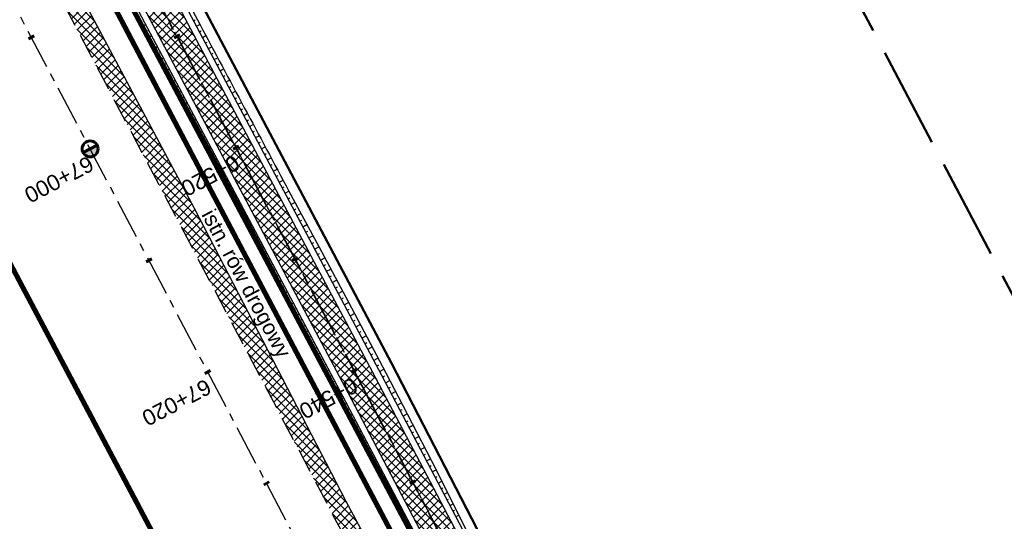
# Model space of a CAD drawing. Header units: metres. Extents: x 7529615 to 7533751, y 5721195 to 5727898.
# Tile 121 of 138: x 7529943 to 7530021, y 5727308 to 5727348. Entities that reach past the tile are written whole.
import ezdxf

# ---------------------------------------------------------------- set-up
doc = ezdxf.new("R2010")
doc.units = ezdxf.units.M
for name, pattern in [('CENTER', [50.8, 31.75, -6.35, 6.35, -6.35]), ('CENTER2', [28.575, 19.05, -3.175, 3.175, -3.175]), ('HIDDEN', [9.525, 6.35, -3.175]), ('L_0_09', [2.5, 2, -0.5])]:
    doc.linetypes.add(name, pattern=pattern)
for name, color, linetype in [('C-DROGI-SYTUACJA-ETYKIETY', 7, 'Continuous'), ('D-hatch-pobocza', 131, 'Continuous'), ('D-pobocza', 60, 'Continuous'), ('D-rowy', 160, 'Continuous'), ('D-skarpa', 2, 'Continuous'), ('D-skarpa-kreskowanie', 2, 'Continuous')]:
    doc.layers.add(name, color=color, linetype=linetype)
for name, color, linetype, lineweight, true_color in [('D-hatch-ciag-pieszo-rowerowy', 7, 'Continuous', 13, 0xff9f80), ('D-linia-podzialowa-ZRID', 7, 'Continuous', 50, 0x40ff00), ('zakres-mdcp', 7, 'L_0_09', 50, 0xff05ff)]:
    doc.layers.add(name, color=color, linetype=linetype, lineweight=lineweight, true_color=true_color)
for name, color, linetype, lineweight in [('D-krawędzie', 3, 'Continuous', 30), ('D-obrzeża', 2, 'Continuous', 30), ('D-opisy', 2, 'Continuous', 30), ('D-oś', 2, 'CENTER', 30), ('D-pas-drogowy', 7, 'HIDDEN', 50)]:
    doc.layers.add(name, color=color, linetype=linetype, lineweight=lineweight)
doc.layers.add('poprzeczki', color=7, linetype='Continuous', true_color=0x0000c7)
doc.styles.get("Standard").update_dxf_attribs({"font": 'arial.ttf'})
pattern_1 = [(45, (0, 0), (-0.33675960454, 0.33675960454), []), (135, (0, 0), (-0.33675960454, -0.33675960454), [])]

# ---------------------------------------------------------------- blocks, each defined once
blk = doc.blocks.new('kilometraz')
at = {"linetype": 'ByBlock', "lineweight": -2}
blk.add_hatch(color=0, dxfattribs=at).paths.add_polyline_path([(0, -0.28125, 0.41421356), (0.28125, 0, 0.41421356), (0, 0.28125)])
at = {"color": 0, "linetype": 'ByBlock', "lineweight": -2}
blk.add_line((0, 0.28125), (0, -0.28125), dxfattribs=at)
blk.add_circle((0, 0), 0.28125, dxfattribs=at)
blk = doc.blocks.new('AeccTickLine')
at = {"color": 0, "linetype": 'ByBlock', "lineweight": -2}
blk.add_line((0, 1), (0, -1), dxfattribs=at)

msp = doc.modelspace()

# ---------------------------------------------------------------- hatches: boundary and pattern name
at = {"layer": 'D-hatch-ciag-pieszo-rowerowy'}
h = msp.add_hatch(dxfattribs=at)
h.set_pattern_fill('ANSI37', color=256, scale=0.15, style=0)
h.set_pattern_definition(pattern_1)
h.paths.add_polyline_path([(7529994.115, 5727270.039), (7529996.409, 5727271.048), (7529995.888, 5727272.04), (7529987.333, 5727287.9), (7529970.791, 5727319.398), (7529945.39, 5727367.318), (7529919.647, 5727417.711), (7529903.693, 5727447.921), (7529879.894, 5727492.595), (7529862.565, 5727525.262), (7529859.536, 5727525.637), (7529877.686, 5727491.422), (7529901.485, 5727446.75), (7529917.429, 5727416.559), (7529943.172, 5727366.164), (7529968.58, 5727318.231), (7529985.127, 5727286.725), (7529993.681, 5727270.865)])
at = {"layer": 'D-hatch-pobocza'}
h = msp.add_hatch(dxfattribs=at)
h.set_pattern_fill('ANSI37', color=256, scale=0.15, style=0)
h.set_pattern_definition(pattern_1)
h.paths.add_polyline_path([(7529905.34, 5727429.09), (7529892.28, 5727453.58), (7529881.53, 5727473.69), (7529872.27, 5727491.4), (7529857.46, 5727519.14), (7529841.38, 5727549.79), (7529827.75, 5727575.78), (7529816.4, 5727596.89), (7529800.43, 5727627.4), (7529788.07, 5727650.98), (7529775.85, 5727673.83), (7529761.3, 5727701.31), (7529749.89, 5727722.83), (7529745.5, 5727731.66), (7529738.971, 5727744.085), (7529737.465, 5727743.316), (7529742.213, 5727734.302), (7529762.326, 5727696.274), (7529777.785, 5727667.006), (7529799.322, 5727626.3), (7529822.193, 5727583.156), (7529846.924, 5727536.347), (7529864.752, 5727502.663), (7529900.459, 5727434.965), (7529935.352, 5727369.308), (7529971.476, 5727300.786), (7529988.361, 5727268.841), (7529990.28, 5727268.6), (7529990.329, 5727268.617), (7529981.66, 5727284.96), (7529968.42, 5727309.6), (7529956.4, 5727332.85), (7529943.52, 5727357.04), (7529932.32, 5727378.32), (7529916.68, 5727408.01)])

# ---------------------------------------------------------------- linework, layer by layer
at = {"layer": 'D-krawędzie', "linetype": 'HIDDEN', "ltscale": 0.3}
msp.add_lwpolyline([(7529737.465, 5727743.316), (7529742.213, 5727734.302), (7529762.326, 5727696.274), (7529777.785, 5727667.006), (7529799.322, 5727626.3), (7529822.193, 5727583.156), (7529846.924, 5727536.347), (7529864.752, 5727502.663), (7529900.459, 5727434.965), (7529935.352, 5727369.308), (7529971.476, 5727300.786), (7530006.702, 5727234.141)], dxfattribs=at)
at = {"layer": 'D-linia-podzialowa-ZRID', "color": 12, "ltscale": 15, "true_color": 0xc70000}
msp.add_lwpolyline([(7529715.573, 5727792.968), (7529717.68, 5727794.024), (7529736.275, 5727758.647), (7529744.511, 5727750.406), (7529750.283, 5727738.55), (7529777.109, 5727687.569), (7529796.515, 5727651.33), (7529814.938, 5727616.793), (7529839.007, 5727572.304), (7529860.618, 5727532.509), (7529882.349, 5727491.504), (7529904.865, 5727449.096), (7529920.747, 5727418.885), (7529946.677, 5727368.547), (7529972.025, 5727320.573), (7529987.74, 5727290.153), (7529996.497, 5727273.662), (7530017.541, 5727234.203)], dxfattribs=at)
at = {"layer": 'D-obrzeża'}
for points in [[(7529996.408, 5727271.05), (7529995.888, 5727272.04), (7529987.333, 5727287.9), (7529970.791, 5727319.398), (7529945.39, 5727367.318), (7529919.647, 5727417.711), (7529903.693, 5727447.921), (7529879.894, 5727492.595), (7529858.761, 5727532.432), (7529838.856, 5727569.487), (7529813.479, 5727616.01), (7529794.958, 5727650.503), (7529776.019, 5727686.408), (7529748.844, 5727737.805), (7529744.118, 5727746.741, 0.071785), (7529740.753, 5727751.358), (7529739.549, 5727752.592, -0.071658), (7529736.189, 5727757.2), (7529717.235, 5727792.995)], [(7530013.813, 5727232.534), (7529993.681, 5727270.865), (7529985.127, 5727286.725), (7529968.58, 5727318.231), (7529943.172, 5727366.164), (7529917.429, 5727416.559), (7529901.485, 5727446.75), (7529877.686, 5727491.422), (7529856.555, 5727531.255), (7529836.657, 5727568.297), (7529811.281, 5727614.82), (7529792.751, 5727649.328), (7529773.808, 5727685.242), (7529746.633, 5727736.639), (7529746.633, 5727736.639), (7529742.077, 5727745.253, 0.071785), (7529738.712, 5727749.87), (7529737.508, 5727751.104, -0.071658), (7529734.148, 5727755.712), (7529715.008, 5727791.858)]]:
    msp.add_lwpolyline(points, format="xyb", dxfattribs=at)
at = {"layer": 'D-oś', "ltscale": 0.1}
msp.add_lwpolyline([(7530003.607, 5727232.506), (7529968.381, 5727299.153), (7529932.259, 5727367.671), (7529897.365, 5727433.327), (7529861.657, 5727501.028), (7529843.829, 5727534.712), (7529819.1, 5727581.518), (7529796.228, 5727624.663), (7529774.69, 5727665.371), (7529759.232, 5727694.637), (7529739.12, 5727732.663), (7529700.238, 5727806.043)], dxfattribs=at)
at = {"layer": 'D-oś', "ltscale": 0.03}
msp.add_lwpolyline([(7529714.301, 5727795.865), (7529735.169, 5727756.456, 0.071658), (7529738.529, 5727751.848), (7529739.732, 5727750.614, -0.071785), (7529743.098, 5727745.997), (7529747.739, 5727737.221), (7529774.913, 5727685.825), (7529793.855, 5727649.915), (7529812.38, 5727615.415), (7529837.757, 5727568.892), (7529857.658, 5727531.843), (7529878.79, 5727492.008), (7529902.589, 5727447.335), (7529918.538, 5727417.135), (7529944.281, 5727366.741), (7529969.685, 5727318.815), (7529986.23, 5727287.312), (7529994.785, 5727271.452), (7530014.919, 5727233.118)], format="xyb", dxfattribs=at)
at = {"layer": 'D-oś', "linetype": 'CENTER2', "lineweight": 35, "ltscale": 0.2}
msp.add_lwpolyline([(7529714.301, 5727795.865), (7529735.169, 5727756.456, 0.071658), (7529738.529, 5727751.848), (7529739.732, 5727750.614, -0.071785), (7529743.098, 5727745.997), (7529747.739, 5727737.221), (7529774.913, 5727685.825), (7529793.855, 5727649.915), (7529812.38, 5727615.415), (7529837.757, 5727568.892), (7529857.658, 5727531.843), (7529878.79, 5727492.008), (7529902.589, 5727447.335), (7529918.538, 5727417.135), (7529944.281, 5727366.741), (7529969.685, 5727318.815), (7529986.23, 5727287.312), (7529994.785, 5727271.452), (7530014.919, 5727233.118)], format="xyb", dxfattribs=at)
at = {"layer": 'D-pas-drogowy', "ltscale": 0.2, "flags": 128}
msp.add_lwpolyline([(7531633.019, 5724182.834, 0.4, 0.4, 0), (7531617.559, 5724211.608, 0.4, 0.4, 0), (7531566.784, 5724302.736, 0.4, 0.4, 0), (7531538.419, 5724356.47, 0.4, 0.4, 0), (7531526.32, 5724379.39, 0.4, 0.4, 0), (7531516.102, 5724393.607, 0.4, 0.4, 0.001485), (7531513.78, 5724396.838, 0.4, 0.4, 0), (7531501.87, 5724413.41, 0.4, 0.4, 0), (7531474.926, 5724464.508, 0.4, 0.4, 0), (7531446.2, 5724518.992, 0.4, 0.4, 0), (7531424.962, 5724559.262, 0.4, 0.4, 0), (7531398.444, 5724609.566, 0.4, 0.4, 0), (7531379.647, 5724645.216, 0.4, 0.4, 0), (7531365.23, 5724672.56, 0.4, 0.4, 0), (7531341.306, 5724717.915, 0.4, 0.4, 0), (7531312.9, 5724771.789, 0.4, 0.4, 0), (7531292.591, 5724810.307, 0.4, 0.4, 0), (7531259.392, 5724873.271, 0.4, 0.4, 0), (7531233.74, 5724921.923, 0.4, 0.4, 0), (7531203.073, 5724980.092, 0.4, 0.4, 0), (7531173.471, 5725036.225, 0.4, 0.4, 0), (7531168.27, 5725046.09, 0.4, 0.4, 0), (7531172.29, 5725062.58, 0.4, 0.4, 0), (7531166.31, 5725074.58, 0.4, 0.4, 0), (7531150.32, 5725079.6, 0.4, 0.4, 0), (7531141.5, 5725096.43, 0.4, 0.4, 0), (7531109.312, 5725157.814, 0.4, 0.4, 0), (7531086.641, 5725201.048, 0.4, 0.4, 0), (7531059.198, 5725253.384, 0.4, 0.4, 0), (7531028.207, 5725312.489, 0.4, 0.4, 0), (7530999.105, 5725367.99, 0.4, 0.4, 0), (7530956.248, 5725449.725, 0.4, 0.4, 0), (7530924.398, 5725510.464, 0.4, 0.4, 0), (7530897.51, 5725561.74, 0.4, 0.4, 0), (7530894.46, 5725566.14, 0.4, 0.4, 0), (7530892.16, 5725570.49, 0.4, 0.4, 0), (7530869.363, 5725613.307, 0.4, 0.4, 0), (7530861.694, 5725627.705, 0.4, 0.4, 0), (7530852.74, 5725644.52, 0.4, 0.4, 0), (7530831.51, 5725684.2, 0.4, 0.4, 0), (7530811.13, 5725722.52, 0.4, 0.4, 0), (7530792.348, 5725757.941, 0.4, 0.4, 0), (7530768.03, 5725803.8, 0.4, 0.4, 0), (7530748.769, 5725840.179, 0.4, 0.4, 0), (7530727.7, 5725879.97, 0.4, 0.4, 0), (7530712.098, 5725909.545, 0.4, 0.4, 0), (7530693.644, 5725944.645, 0.4, 0.4, 0), (7530665.702, 5725997.539, 0.4, 0.4, 0), (7530641.76, 5726042.88, 0.4, 0.4, 0), (7530616.5, 5726091.48, 0.4, 0.4, 0), (7530604.628, 5726114.32, 0.4, 0.4, -0.007763), (7530602.5, 5726118.43, 0.4, 0.4, 0), (7530603.992, 5726123.395, 0.4, 0.4, 0), (7530606.53, 5726131.84, 0.4, 0.4, 0), (7530603.27, 5726136.83, 0.4, 0.4, 0), (7530593.776, 5726151.369, 0.4, 0.4, 0), (7530590.203, 5726156.84, 0.4, 0.4, 0), (7530583.3, 5726167.41, 0.4, 0.4, 0), (7530580.578, 5726170.428, 0.4, 0.4, 0), (7530575.85, 5726175.67, 0.4, 0.4, 0), (7530569.01, 5726186.66, 0.4, 0.4, 0), (7530562.555, 5726199.189, 0.4, 0.4, 0), (7530555.67, 5726211.39, 0.4, 0.4, 0), (7530548.29, 5726224.23, 0.4, 0.4, 0), (7530540.58, 5726237.71, 0.4, 0.4, 0), (7530532.68, 5726252.65, 0.4, 0.4, 0), (7530524.06, 5726269.35, 0.4, 0.4, 0), (7530502.82, 5726309.91, 0.4, 0.4, 0), (7530488.83, 5726336.63, 0.4, 0.4, 0), (7530466.03, 5726380.16, 0.4, 0.4, 0), (7530438.47, 5726432.77, 0.4, 0.4, 0), (7530424.53, 5726459.09, 0.4, 0.4, 0), (7530401.63, 5726502.97, 0.4, 0.4, 0), (7530383.38, 5726538.06, 0.4, 0.4, 0), (7530353.97, 5726593.52, 0.4, 0.4, 0), (7530338.47, 5726622.74, 0.4, 0.4, 0), (7530322.01, 5726653.88, 0.4, 0.4, 0), (7530297.54, 5726700.33, 0.4, 0.4, 0), (7530287.38, 5726719.6, 0.4, 0.4, 0), (7530285.95, 5726722.316, 0.4, 0.4, 0), (7530280.26, 5726733.12, 0.4, 0.4, 0), (7530266.73, 5726758.74, 0.4, 0.4, 0), (7530260.42, 5726770.47, 0.4, 0.4, 0), (7530253.25, 5726783.82, 0.4, 0.4, 0), (7530244.95, 5726799.33, 0.4, 0.4, 0), (7530239.39, 5726808.49, 0.4, 0.4, 0), (7530238.29, 5726807.9, 0.4, 0.4, 0), (7530218.11, 5726850.67, 0.4, 0.4, 0), (7530175.907, 5726928.168, 0.4, 0.4, 0), (7530096.68, 5727076.15, 0.4, 0.4, 0), (7530094.68, 5727079.89, 0.4, 0.4, 0), (7530064.597, 5727135.523, 0.4, 0.4, 0), (7530046.731, 5727168.892, 0.4, 0.4, 0), (7530025.803, 5727208.461, 0.4, 0.4, 0), (7530012.847, 5727232.979, 0.4, 0.4, 0), (7529994.15, 5727268.45, 0.4, 0.4, 0), (7529981.671, 5727291.93, 0.4, 0.4, 0), (7529949.89, 5727351.73, 0.4, 0.4, 0), (7529924.75, 5727399.03, 0.4, 0.4, 0), (7529915.516, 5727417.1, 0.4, 0.4, 0), (7529885.83, 5727475.19, 0.4, 0.4, 0), (7529862.56, 5727519.97, 0.4, 0.4, 0), (7529852.985, 5727538.191, 0.4, 0.4, 0), (7529836.513, 5727569.511, 0.4, 0.4, 0), (7529815.369, 5727609.141, 0.4, 0.4, 0), (7529792.795, 5727651.247, 0.4, 0.4, 0), (7529774.199, 5727685.858, 0.4, 0.4, 0), (7529746.966, 5727736.059, 0.4, 0.4, 0), (7529733.92, 5727757.62, 0.4, 0.4, 0), (7529708.607, 5727806.389, 0.4, 0.4, 0), (7529688.492, 5727796.345, 0.4, 0.4, 0), (7529723.55, 5727729.88, 0.4, 0.4, 0), (7529725.42, 5727730.2, 0.4, 0.4, 0), (7529735.38, 5727711.28, 0.4, 0.4, 0), (7529739.21, 5727707.77, 0.4, 0.4, 0), (7529753.31, 5727681.13, 0.4, 0.4, 0), (7529755.178, 5727682.114, 0.4, 0.4, 0), (7529792.102, 5727611.923, 0.4, 0.4, 0), (7529811.741, 5727574.662, 0.4, 0.4, 0), (7529835.194, 5727530.193, 0.4, 0.4, 0), (7529857.56, 5727487.787, 0.4, 0.4, 0), (7529875.155, 5727454.426, 0.4, 0.4, 0), (7529890.63, 5727425.131, 0.4, 0.4, 0), (7529900.671, 5727406.159, 0.4, 0.4, 0), (7529953.284, 5727306.747, 0.4, 0.4, 0), (7529983.208, 5727250.207, 0.4, 0.4, 0), (7530015.379, 5727189.42, 0.4, 0.4, 0), (7530062.319, 5727099.625, 0.4, 0.4, 0), (7530100.06, 5727027.16, 0.4, 0.4, 0), (7530105.06, 5727018.32, 0.4, 0.4, 0), (7530143.175, 5726945.066, 0.4, 0.4, 0), (7530170.547, 5726892.961, 0.4, 0.4, 0), (7530195.92, 5726850.75, 0.4, 0.4, 0), (7530194.71, 5726849.15, 0.4, 0.4, 0), (7530197.22, 5726845.06, 0.4, 0.4, 0), (7530254.03, 5726738.21, 0.4, 0.4, 0), (7530261.371, 5726724.163, 0.4, 0.4, 0), (7530281.54, 5726685.57, 0.4, 0.4, 0), (7530289.214, 5726671.967, 0.4, 0.4, 0), (7530300.51, 5726651.778, 0.4, 0.4, 0), (7530303.939, 5726645.168, 0.4, 0.4, 0), (7530334.708, 5726583.665, 0.4, 0.4, 0), (7530397.759, 5726458.5, 0.4, 0.4, 0), (7530450.41, 5726357.28, 0.4, 0.4, 0), (7530482.4, 5726303.41, 0.4, 0.4, 0), (7530483.688, 5726301.003, 0.4, 0.4, 0), (7530491.35, 5726283.94, 0.4, 0.4, 0), (7530512.67, 5726243.78, 0.4, 0.4, 0), (7530529.43, 5726209.46, 0.4, 0.4, 0), (7530571.29, 5726130.56, 0.4, 0.4, 0), (7530581.28, 5726107.21, 0.4, 0.4, 0), (7530591.16, 5726088.44, 0.4, 0.4, 0), (7530597.42, 5726080.68, 0.4, 0.4, 0), (7530607.21, 5726063.51, 0.4, 0.4, 0), (7530610.82, 5726061.93, 0.4, 0.4, 0), (7530634.935, 5726016.147, 0.4, 0.4, 0), (7530642.914, 5726001.078, 0.4, 0.4, 0), (7530695.12, 5725902.09, 0.4, 0.4, 0), (7530708.718, 5725876.303, 0.4, 0.4, 0), (7530755.54, 5725787.51, 0.4, 0.4, 0), (7530802.56, 5725694.925, 0.4, 0.4, 0), (7530840.085, 5725624.059, 0.4, 0.4, 0), (7530865.243, 5725577.494, 0.4, 0.4, 0), (7530914.557, 5725484.684, 0.4, 0.4, 0), (7530964.182, 5725390.836, 0.4, 0.4, 0), (7531008.007, 5725307.954, 0.4, 0.4, 0), (7531059.253, 5725211.041, 0.4, 0.4, 0), (7531127.66, 5725081.67, 0.4, 0.4, 0), (7531345.12, 5724669.94, 0.4, 0.4, 0), (7531388.464, 5724586.93, 0.4, 0.4, 0), (7531412.35, 5724541.183, 0.4, 0.4, 0), (7531482.09, 5724407.62, 0.4, 0.4, 0), (7531504.02, 5724366.79, 0.4, 0.4, 0), (7531519.374, 5724337.52, 0.4, 0.4, 0), (7531563.749, 5724252.932, 0.4, 0.4, 0), (7531602.175, 5724179.681, 0.4, 0.4, 0), (7531619.177, 5724147.204, 0.4, 0.4, 0), (7531625.038, 5724135.635, 0.4, 0.4, 0), (7531656.796, 5724073.316, 0.4, 0.4, 0), (7531675.12, 5724037.36, 0.4, 0.4, 0), (7531682.71, 5724022.92, 0.4, 0.4, 0), (7531705.565, 5723979.811, 0.4, 0.4, 0), (7531736.606, 5723921.262, 0.4, 0.4, 0), (7531750.46, 5723895.13, 0.4, 0.4, 0), (7531740.77, 5723886.56, 0.4, 0.4, 0), (7531732.86, 5723885, 0.4, 0.4, 0), (7531722.18, 5723887.77, 0.4, 0.4, 0), (7531729.87, 5723862.17, 0.4, 0.4, 0), (7531742.92, 5723861.93, 0.4, 0.4, 0), (7531763.71, 5723859.52, 0.4, 0.4, 0), (7531768.42, 5723854.12, 0.4, 0.4, 0), (7531787.42, 5723817.97, 0.4, 0.4, 0), (7531795.57, 5723809.82, 0.4, 0.4, 0), (7531816.347, 5723819.85, 0.4, 0.4, 0), (7531816.347, 5723819.85, 0.4, 0.4, 0), (7531805.06, 5723843.23, 0.4, 0.4, 0), (7531803.61, 5723886.23, 0.4, 0.4, 0), (7531803.61, 5723886.23, 0.4, 0.4, 0), (7531780.08, 5723929.25, 0.4, 0.4, 0), (7531758.69, 5723936.76, 0.4, 0.4, 0), (7531749.359, 5723946.412, 0.4, 0.4, 0), (7531742.71, 5723953.29, 0.4, 0.4, 0), (7531735.177, 5723967.878, 0.4, 0.4, 0), (7531722.37, 5723992.68, 0.4, 0.4, 0), (7531705.042, 5724030.886, 0.4, 0.4, 0), (7531699.47, 5724043.17, 0.4, 0.4, 0), (7531692.69, 5724058.11, 0.4, 0.4, 0), (7531679.672, 5724084.017, 0.4, 0.4, 0), (7531674.55, 5724094.21, 0.4, 0.4, 0), (7531666.633, 5724114.003, 0.4, 0.4, 0), (7531649, 5724153.82, 0.4, 0.4, 0), (7531641.49, 5724149.34, 0.4, 0.4, 0), (7531626.04, 5724179.34, 0.4, 0.4, 0), (7531633.03, 5724182.84, 0, 0, 0)], format="xyseb", dxfattribs=at)
at = {"layer": 'D-pobocza'}
for points in [[(7529719.962, 5727788.914), (7529736.631, 5727757.434, 0.071658), (7529739.907, 5727752.941), (7529741.111, 5727751.707, -0.071785), (7529744.56, 5727746.975), (7529749.286, 5727738.039), (7529776.461, 5727686.642), (7529795.4, 5727650.738), (7529813.919, 5727616.248), (7529839.296, 5727569.725), (7529859.202, 5727532.667), (7529880.335, 5727492.83), (7529904.135, 5727448.155), (7529920.091, 5727417.942), (7529945.833, 5727367.549), (7529971.233, 5727319.631), (7529987.775, 5727288.135), (7529996.33, 5727272.275), (7529996.866, 5727271.253)], [(7529718.045, 5727785.054), (7529733.706, 5727755.478, 0.071658), (7529737.151, 5727750.754), (7529738.354, 5727749.521, -0.071785), (7529741.635, 5727745.019), (7529746.191, 5727736.405), (7529773.366, 5727685.008), (7529792.31, 5727649.093), (7529810.841, 5727614.582), (7529836.218, 5727568.059), (7529856.114, 5727531.019), (7529877.245, 5727491.187), (7529901.043, 5727446.515), (7529916.985, 5727416.328), (7529942.728, 5727365.933), (7529968.137, 5727317.998), (7529984.685, 5727286.49), (7529993.24, 5727270.63), (7529993.656, 5727269.837)]]:
    msp.add_lwpolyline(points, format="xyb", dxfattribs=at)
at = {"layer": 'D-pobocza', "linetype": 'ByBlock'}
msp.add_lwpolyline([(7529990.329, 5727268.617), (7529981.66, 5727284.96), (7529968.42, 5727309.6), (7529956.4, 5727332.85), (7529943.52, 5727357.04), (7529932.32, 5727378.32), (7529916.68, 5727408.01), (7529905.34, 5727429.09), (7529892.28, 5727453.58), (7529881.53, 5727473.69), (7529872.27, 5727491.4), (7529857.46, 5727519.14), (7529841.38, 5727549.79), (7529827.75, 5727575.78), (7529816.4, 5727596.89), (7529800.43, 5727627.4), (7529788.07, 5727650.98), (7529775.85, 5727673.83), (7529761.3, 5727701.31), (7529749.89, 5727722.83), (7529745.5, 5727731.66), (7529738.971, 5727744.085), (7529737.465, 5727743.316)], dxfattribs=at)
at = {"layer": 'D-rowy', "linetype": 'HIDDEN', "ltscale": 0.1, "const_width": 0.4, "flags": 128}
msp.add_lwpolyline([(7530210.965, 5726857.162), (7530158.809, 5726954.52), (7530122.465, 5727022.753), (7530095.922, 5727072.859), (7530086.314, 5727091.113), (7530063.16, 5727134.709), (7530033.596, 5727190.759), (7530021.34, 5727213.676), (7530002.619, 5727249.036), (7529995.396, 5727262.503), (7529988.789, 5727275.206), (7529976.334, 5727299.006), (7529958.125, 5727333.488), (7529939.362, 5727369.129), (7529923.146, 5727399.734), (7529918.219, 5727408.985), (7529909.126, 5727427.527), (7529905.376, 5727434.673), (7529896.192, 5727451.152), (7529887.557, 5727467.231), (7529877.124, 5727486.657), (7529866.166, 5727506.778), (7529855.76, 5727526.176), (7529840.707, 5727554.898), (7529824.518, 5727585.588), (7529810.515, 5727612.292), (7529795.682, 5727640.077), (7529780.379, 5727668.69), (7529772.315, 5727684.078), (7529762.635, 5727702.447), (7529747.007, 5727732.117), (7529740.676, 5727744.954)], dxfattribs=at)
at = {"layer": 'D-skarpa', "linetype": 'Continuous'}
msp.add_lwpolyline([(7529948.588, 5727354.421), (7529958.042, 5727336.796), (7529960.386, 5727332.379), (7529967.965, 5727317.903), (7529969.647, 5727314.661), (7529971.983, 5727310.24), (7529974.307, 5727305.813), (7529976.51, 5727301.323), (7529982.709, 5727287.635), (7529983.508, 5727285.883), (7529985.032, 5727283.17), (7529989.934, 5727274.452), (7529991.458, 5727273.76), (7529993.24, 5727270.619), (7529993.261, 5727270.588), (7529993.633, 5727269.828)], dxfattribs=at)
msp.add_lwpolyline([(7529954.467, 5727351.878), (7529956.82, 5727347.466, 0.000197), (7529963.888, 5727334.236), (7529966.253, 5727329.83), (7529968.611, 5727325.421), (7529971.576, 5727319.817), (7529973.268, 5727316.563), (7529975.564, 5727312.121), (7529977.803, 5727307.649), (7529980.082, 5727303.198), (7529982.365, 5727298.75), (7529984.695, 5727294.326), (7529987.026, 5727289.903), (7529987.894, 5727288.186), (7529989.308, 5727285.476), (7529991.717, 5727281.095), (7529994.685, 5727275.5), (7529996.363, 5727272.304), (7529996.398, 5727272.235), (7529998.722, 5727267.808)], format="xyb", dxfattribs=at)
at = {"layer": 'D-skarpa-kreskowanie', "linetype": 'Continuous'}
for p, q in [((7529952.532, 5727347.438, 107.608), (7529952.378, 5727347.356, 107.492)), ((7529956.327, 5727347.752, 107.743), (7529956.46, 5727347.823, 107.643)), ((7529956.561, 5727347.31, 107.745), (7529956.828, 5727347.452, 107.543)), ((7529952.766, 5727346.996, 107.61), (7529952.69, 5727346.956, 107.553)), ((7529953, 5727346.555, 107.612), (7529952.851, 5727346.475, 107.499)), ((7529956.795, 5727346.869, 107.747), (7529956.929, 5727346.94, 107.646)), ((7529957.029, 5727346.427, 107.748), (7529957.298, 5727346.569, 107.545)), ((7529953.235, 5727346.113, 107.613), (7529953.161, 5727346.074, 107.558)), ((7529953.469, 5727345.671, 107.615), (7529953.323, 5727345.594, 107.505)), ((7529957.264, 5727345.985, 107.75), (7529957.398, 5727346.057, 107.648)), ((7529957.498, 5727345.543, 107.752), (7529957.768, 5727345.687, 107.547)), ((7529953.703, 5727345.229, 107.617), (7529953.631, 5727345.191, 107.563)), ((7529953.937, 5727344.788, 107.618), (7529953.796, 5727344.713, 107.512)), ((7529957.732, 5727345.102, 107.753), (7529957.868, 5727345.173, 107.651)), ((7529957.966, 5727344.66, 107.755), (7529958.238, 5727344.804, 107.549)), ((7529954.171, 5727344.346, 107.62), (7529954.102, 5727344.309, 107.568)), ((7529958.2, 5727344.218, 107.757), (7529958.337, 5727344.29, 107.654)), ((7529954.405, 5727343.904, 107.622), (7529954.269, 5727343.831, 107.518)), ((7529954.64, 5727343.462, 107.623), (7529954.572, 5727343.427, 107.573)), ((7529958.434, 5727343.776, 107.758), (7529958.709, 5727343.922, 107.551)), ((7529958.669, 5727343.334, 107.76), (7529958.806, 5727343.407, 107.656)), ((7529954.874, 5727343.02, 107.625), (7529954.741, 5727342.95, 107.525)), ((7529955.108, 5727342.579, 107.627), (7529955.043, 5727342.544, 107.578)), ((7529958.903, 5727342.893, 107.762), (7529959.179, 5727343.039, 107.553)), ((7529959.137, 5727342.451, 107.763), (7529959.275, 5727342.524, 107.659)), ((7529955.342, 5727342.137, 107.628), (7529955.214, 5727342.069, 107.532)), ((7529955.576, 5727341.695, 107.63), (7529955.513, 5727341.662, 107.582)), ((7529959.371, 5727342.009, 107.765), (7529959.649, 5727342.157, 107.555)), ((7529959.605, 5727341.567, 107.767), (7529959.745, 5727341.641, 107.661)), ((7529955.81, 5727341.253, 107.632), (7529955.687, 5727341.188, 107.538)), ((7529956.045, 5727340.812, 107.633), (7529955.984, 5727340.779, 107.587)), ((7529959.839, 5727341.126, 107.768), (7529960.12, 5727341.274, 107.557)), ((7529956.279, 5727340.37, 107.635), (7529956.159, 5727340.307, 107.545)), ((7529960.074, 5727340.684, 107.77), (7529960.214, 5727340.758, 107.664)), ((7529960.308, 5727340.242, 107.772), (7529960.59, 5727340.392, 107.559)), ((7529956.513, 5727339.928, 107.637), (7529956.454, 5727339.897, 107.592)), ((7529956.747, 5727339.486, 107.638), (7529956.632, 5727339.425, 107.552)), ((7529960.542, 5727339.8, 107.773), (7529960.684, 5727339.875, 107.666)), ((7529960.776, 5727339.358, 107.775), (7529961.061, 5727339.509, 107.56)), ((7529956.981, 5727339.044, 107.64), (7529956.925, 5727339.015, 107.597)), ((7529957.215, 5727338.603, 107.642), (7529957.105, 5727338.544, 107.558)), ((7529961.01, 5727338.917, 107.777), (7529961.153, 5727338.992, 107.669)), ((7529961.244, 5727338.475, 107.778), (7529961.531, 5727338.627, 107.562)), ((7529957.45, 5727338.161, 107.643), (7529957.395, 5727338.132, 107.602)), ((7529957.684, 5727337.719, 107.645), (7529957.578, 5727337.663, 107.565)), ((7529961.479, 5727338.033, 107.78), (7529961.623, 5727338.11, 107.671)), ((7529961.713, 5727337.591, 107.782), (7529962.004, 5727337.746, 107.562)), ((7529957.918, 5727337.277, 107.647), (7529957.866, 5727337.25, 107.607)), ((7529961.947, 5727337.15, 107.783), (7529962.094, 5727337.227, 107.673)), ((7529958.152, 5727336.836, 107.648), (7529958.05, 5727336.782, 107.571)), ((7529958.386, 5727336.394, 107.65), (7529958.335, 5727336.367, 107.612)), ((7529962.181, 5727336.708, 107.785), (7529962.477, 5727336.865, 107.562)), ((7529962.415, 5727336.266, 107.787), (7529962.564, 5727336.345, 107.674)), ((7529958.62, 5727335.952, 107.652), (7529958.519, 5727335.898, 107.575)), ((7529958.855, 5727335.51, 107.653), (7529958.804, 5727335.483, 107.615)), ((7529962.649, 5727335.824, 107.788), (7529962.95, 5727335.983, 107.562)), ((7529962.884, 5727335.383, 107.79), (7529963.035, 5727335.463, 107.676)), ((7529959.089, 5727335.068, 107.655), (7529958.988, 5727335.015, 107.579)), ((7529959.323, 5727334.627, 107.657), (7529959.272, 5727334.6, 107.618)), ((7529963.118, 5727334.941, 107.792), (7529963.423, 5727335.102, 107.562)), ((7529963.352, 5727334.499, 107.793), (7529963.506, 5727334.58, 107.677)), ((7529959.557, 5727334.185, 107.658), (7529959.456, 5727334.132, 107.582)), ((7529963.586, 5727334.057, 107.795), (7529963.896, 5727334.221, 107.561)), ((7529959.791, 5727333.743, 107.66), (7529959.741, 5727333.716, 107.622)), ((7529960.025, 5727333.301, 107.662), (7529959.925, 5727333.248, 107.586)), ((7529963.82, 5727333.615, 107.797), (7529963.976, 5727333.698, 107.679)), ((7529964.054, 5727333.174, 107.798), (7529964.368, 5727333.34, 107.561)), ((7529960.26, 5727332.86, 107.663), (7529960.21, 5727332.833, 107.625)), ((7529960.494, 5727332.418, 107.665), (7529960.394, 5727332.365, 107.589)), ((7529964.289, 5727332.732, 107.8), (7529964.447, 5727332.816, 107.681)), ((7529964.523, 5727332.29, 107.802), (7529964.841, 5727332.459, 107.561)), ((7529960.728, 5727331.976, 107.667), (7529960.677, 5727331.949, 107.628)), ((7529960.962, 5727331.534, 107.668), (7529960.858, 5727331.479, 107.589)), ((7529964.757, 5727331.848, 107.803), (7529964.917, 5727331.933, 107.682)), ((7529964.991, 5727331.407, 107.805), (7529965.314, 5727331.578, 107.561)), ((7529961.196, 5727331.093, 107.67), (7529961.143, 5727331.064, 107.63)), ((7529961.431, 5727330.651, 107.672), (7529961.321, 5727330.593, 107.589)), ((7529965.225, 5727330.965, 107.807), (7529965.388, 5727331.051, 107.684)), ((7529965.46, 5727330.523, 107.808), (7529965.787, 5727330.697, 107.561)), ((7529961.665, 5727330.209, 107.673), (7529961.609, 5727330.179, 107.631)), ((7529965.694, 5727330.081, 107.81), (7529965.859, 5727330.169, 107.685)), ((7529961.899, 5727329.767, 107.675), (7529961.785, 5727329.707, 107.589)), ((7529962.133, 5727329.325, 107.677), (7529962.075, 5727329.295, 107.633)), ((7529965.928, 5727329.639, 107.811), (7529966.26, 5727329.816, 107.561)), ((7529966.162, 5727329.198, 107.813), (7529966.329, 5727329.286, 107.687)), ((7529962.367, 5727328.884, 107.678), (7529962.249, 5727328.821, 107.589)), ((7529962.601, 5727328.442, 107.68), (7529962.541, 5727328.41, 107.634)), ((7529966.396, 5727328.756, 107.815), (7529966.732, 5727328.934, 107.562)), ((7529966.63, 5727328.314, 107.816), (7529966.799, 5727328.404, 107.689)), ((7529962.836, 5727328, 107.681), (7529962.713, 5727327.935, 107.589)), ((7529963.07, 5727327.558, 107.683), (7529963.007, 5727327.525, 107.636)), ((7529966.865, 5727327.872, 107.818), (7529967.203, 5727328.052, 107.562)), ((7529963.304, 5727327.117, 107.685), (7529963.177, 5727327.049, 107.589)), ((7529967.099, 5727327.431, 107.82), (7529967.269, 5727327.521, 107.691)), ((7529967.333, 5727326.989, 107.821), (7529967.675, 5727327.17, 107.563)), ((7529963.538, 5727326.675, 107.686), (7529963.473, 5727326.64, 107.638)), ((7529963.772, 5727326.233, 107.688), (7529963.641, 5727326.163, 107.589)), ((7529967.567, 5727326.547, 107.823), (7529967.739, 5727326.638, 107.693)), ((7529967.801, 5727326.105, 107.825), (7529968.147, 5727326.288, 107.564)), ((7529964.006, 5727325.791, 107.69), (7529963.939, 5727325.756, 107.639)), ((7529964.241, 5727325.349, 107.691), (7529964.104, 5727325.277, 107.589)), ((7529968.035, 5727325.663, 107.826), (7529968.209, 5727325.755, 107.696)), ((7529968.27, 5727325.222, 107.828), (7529968.618, 5727325.407, 107.565)), ((7529964.475, 5727324.908, 107.693), (7529964.406, 5727324.871, 107.641)), ((7529964.709, 5727324.466, 107.695), (7529964.568, 5727324.391, 107.589)), ((7529968.504, 5727324.78, 107.83), (7529968.678, 5727324.872, 107.698)), ((7529968.738, 5727324.338, 107.831), (7529969.086, 5727324.523, 107.569)), ((7529964.943, 5727324.024, 107.696), (7529964.872, 5727323.986, 107.643)), ((7529968.972, 5727323.896, 107.833), (7529969.146, 5727323.989, 107.702)), ((7529969.206, 5727323.455, 107.835), (7529969.554, 5727323.639, 107.573)), ((7529965.177, 5727323.582, 107.698), (7529965.032, 5727323.505, 107.589)), ((7529965.411, 5727323.141, 107.7), (7529965.338, 5727323.102, 107.644)), ((7529969.44, 5727323.013, 107.836), (7529969.614, 5727323.105, 107.705)), ((7529965.646, 5727322.699, 107.701), (7529965.496, 5727322.619, 107.589)), ((7529965.88, 5727322.257, 107.703), (7529965.804, 5727322.217, 107.646)), ((7529969.675, 5727322.571, 107.838), (7529970.022, 5727322.755, 107.576)), ((7529969.909, 5727322.129, 107.84), (7529970.082, 5727322.221, 107.709)), ((7529966.114, 5727321.815, 107.705), (7529965.96, 5727321.734, 107.588)), ((7529966.348, 5727321.373, 107.706), (7529966.27, 5727321.332, 107.647)), ((7529970.143, 5727321.688, 107.841), (7529970.489, 5727321.871, 107.58)), ((7529970.377, 5727321.246, 107.843), (7529970.55, 5727321.337, 107.713)), ((7529966.582, 5727320.932, 107.708), (7529966.424, 5727320.848, 107.588)), ((7529970.611, 5727320.804, 107.845), (7529970.957, 5727320.987, 107.584)), ((7529966.816, 5727320.49, 107.71), (7529966.736, 5727320.447, 107.649)), ((7529967.051, 5727320.048, 107.711), (7529966.887, 5727319.962, 107.588)), ((7529970.845, 5727320.362, 107.846), (7529971.018, 5727320.454, 107.716)), ((7529971.08, 5727319.92, 107.848), (7529971.425, 5727320.103, 107.588)), ((7529967.285, 5727319.606, 107.713), (7529967.202, 5727319.563, 107.651)), ((7529967.519, 5727319.165, 107.715), (7529967.351, 5727319.076, 107.588)), ((7529971.313, 5727319.478, 107.85), (7529971.486, 5727319.569, 107.72)), ((7529971.546, 5727319.036, 107.851), (7529971.889, 5727319.216, 107.593)), ((7529967.753, 5727318.723, 107.716), (7529967.668, 5727318.678, 107.652)), ((7529967.987, 5727318.281, 107.718), (7529967.815, 5727318.19, 107.588)), ((7529971.778, 5727318.593, 107.853), (7529971.949, 5727318.683, 107.725)), ((7529972.011, 5727318.15, 107.855), (7529972.35, 5727318.329, 107.599)), ((7529968.221, 5727317.839, 107.72), (7529968.133, 5727317.793, 107.654)), ((7529968.453, 5727317.396, 107.721), (7529968.276, 5727317.303, 107.588)), ((7529972.243, 5727317.708, 107.856), (7529972.412, 5727317.796, 107.729)), ((7529972.476, 5727317.265, 107.858), (7529972.811, 5727317.441, 107.605)), ((7529968.686, 5727316.954, 107.723), (7529968.596, 5727316.907, 107.656)), ((7529972.708, 5727316.822, 107.86), (7529972.875, 5727316.91, 107.734)), ((7529968.918, 5727316.511, 107.725), (7529968.737, 5727316.416, 107.588)), ((7529969.151, 5727316.068, 107.726), (7529969.059, 5727316.02, 107.657)), ((7529972.941, 5727316.38, 107.861), (7529973.273, 5727316.554, 107.611)), ((7529973.173, 5727315.937, 107.863), (7529973.338, 5727316.023, 107.739)), ((7529969.383, 5727315.626, 107.728), (7529969.197, 5727315.528, 107.588)), ((7529969.616, 5727315.183, 107.73), (7529969.522, 5727315.134, 107.659)), ((7529973.406, 5727315.494, 107.865), (7529973.732, 5727315.666, 107.619)), ((7529973.638, 5727315.052, 107.866), (7529973.8, 5727315.137, 107.745)), ((7529969.848, 5727314.74, 107.731), (7529969.658, 5727314.64, 107.588)), ((7529970.081, 5727314.298, 107.733), (7529969.986, 5727314.248, 107.662)), ((7529973.871, 5727314.609, 107.868), (7529974.191, 5727314.777, 107.627)), ((7529974.103, 5727314.166, 107.87), (7529974.262, 5727314.25, 107.75)), ((7529970.313, 5727313.855, 107.735), (7529970.125, 5727313.756, 107.593)), ((7529974.336, 5727313.724, 107.871), (7529974.65, 5727313.889, 107.634)), ((7529970.546, 5727313.412, 107.736), (7529970.452, 5727313.363, 107.666)), ((7529970.778, 5727312.97, 107.738), (7529970.592, 5727312.872, 107.598)), ((7529974.568, 5727313.281, 107.873), (7529974.724, 5727313.363, 107.756)), ((7529974.8, 5727312.838, 107.875), (7529975.11, 5727313.001, 107.642)), ((7529971.011, 5727312.527, 107.74), (7529970.918, 5727312.479, 107.67)), ((7529971.243, 5727312.084, 107.741), (7529971.06, 5727311.988, 107.603)), ((7529975.033, 5727312.396, 107.876), (7529975.186, 5727312.476, 107.761)), ((7529975.265, 5727311.953, 107.878), (7529975.569, 5727312.112, 107.65)), ((7529971.476, 5727311.642, 107.743), (7529971.384, 5727311.594, 107.674)), ((7529971.708, 5727311.199, 107.745), (7529971.527, 5727311.104, 107.608)), ((7529975.498, 5727311.51, 107.88), (7529975.645, 5727311.588, 107.769)), ((7529975.73, 5727311.068, 107.881), (7529976.016, 5727311.218, 107.666)), ((7529971.941, 5727310.756, 107.746), (7529971.851, 5727310.709, 107.679)), ((7529975.963, 5727310.625, 107.883), (7529976.102, 5727310.698, 107.779)), ((7529972.173, 5727310.314, 107.748), (7529971.994, 5727310.22, 107.613)), ((7529972.406, 5727309.871, 107.75), (7529972.316, 5727309.824, 107.682)), ((7529976.195, 5727310.182, 107.885), (7529976.464, 5727310.324, 107.682)), ((7529976.428, 5727309.74, 107.886), (7529976.558, 5727309.808, 107.788)), ((7529972.638, 5727309.428, 107.751), (7529972.459, 5727309.334, 107.616)), ((7529972.871, 5727308.986, 107.753), (7529972.781, 5727308.939, 107.685)), ((7529976.66, 5727309.297, 107.888), (7529976.912, 5727309.429, 107.699)), ((7529976.893, 5727308.854, 107.89), (7529977.014, 5727308.918, 107.798)), ((7529973.103, 5727308.543, 107.755), (7529972.923, 5727308.449, 107.619)), ((7529973.336, 5727308.1, 107.756), (7529973.246, 5727308.053, 107.689)), ((7529977.125, 5727308.412, 107.891), (7529977.36, 5727308.535, 107.715))]:
    msp.add_line(p, q, dxfattribs=at)
at = {"layer": 'zakres-mdcp', "color": 202, "lineweight": 50, "ltscale": 4, "flags": 128}
msp.add_lwpolyline([(7531758.716, 5723850.032), (7531728.332, 5723851.794), (7531693.814, 5723894.136), (7531508.569, 5724248.602), (7531193.64, 5724847.394), (7530844.997, 5725516.068), (7530405.871, 5726335.327), (7530096.993, 5726929.301), (7529784.459, 5727520.373), (7529614.644, 5727842.41), (7529717.957, 5727897.667), (7529956.258, 5727449.278), (7530409.857, 5726589.568), (7530617.799, 5726197.499), (7530696.376, 5726240.903), (7530727.021, 5726177.862), (7530650.299, 5726135.481), (7530758.301, 5725929.636), (7531064.675, 5725351.856), (7531385.887, 5724741.515), (7531581.6, 5724370.323), (7531686.001, 5724174.745), (7531797.117, 5723955.134), (7531838.087, 5723957.501), (7531858.457, 5723931.987), (7531819.328, 5723892.549), (7531820.891, 5723857.614), (7531768.235, 5723832.41), (7531758.716, 5723850.032)], dxfattribs=at)

# ---------------------------------------------------------------- block references
at = {"layer": 'C-DROGI-SYTUACJA-ETYKIETY', "color": 2, "linetype": 'Continuous', "lineweight": 60, "xscale": 0.25, "yscale": 0.25, "zscale": 0.25, "rotation": 297.7973605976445}
for p in [(7529943.457, 5727346.43), (7529952.784, 5727328.738), (7529957.447, 5727319.892), (7529962.111, 5727311.046)]:
    msp.add_blockref('AeccTickLine', p, dxfattribs=at)
at = {"layer": 'C-DROGI-SYTUACJA-ETYKIETY', "color": 10, "linetype": 'Continuous', "lineweight": 60, "xscale": 2.249999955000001, "yscale": 2.249999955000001, "zscale": 2.249999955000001, "rotation": 297.7973605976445}
msp.add_blockref('kilometraz', (7529948.12, 5727337.584), dxfattribs=at)
at = {"layer": 'poprzeczki', "color": 2, "linetype": 'Continuous', "lineweight": 60}
for p, xscale, yscale, zscale, rotation in [((7529955.007, 5727346.505), 0.25, 0.25, 0.25, 297.9266248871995), ((7529959.691, 5727337.67), 0.25, 0.25, 0.25, 297.9266248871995), ((7529964.374, 5727328.834), 0.25, 0.25, 0.25, 297.9266248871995), ((7529969.057, 5727319.999), 0.25, 0.25, 0.25, 297.9266248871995), ((7529973.712, 5727311.148), 0.2499999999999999, 0.2499999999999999, 0.2499999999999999, 297.7083789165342)]:
    msp.add_blockref('AeccTickLine', p, dxfattribs=dict(at, xscale=xscale, yscale=yscale, zscale=zscale, rotation=rotation))

# ---------------------------------------------------------------- texts
at = {"layer": 'C-DROGI-SYTUACJA-ETYKIETY', "color": 2}
for s, rotation, p in [('67+000', 207.79736, (7529947.963, 5727337.077)), ('0+520', 207.92662, (7529959.535, 5727337.163)), ('67+020', 207.79736, (7529957.29, 5727319.385)), ('0+540', 207.92662, (7529968.902, 5727319.492))]:
    msp.add_text(s, height=1.25, rotation=rotation, dxfattribs=at).set_placement(p)
at = {"layer": 'D-opisy'}
msp.add_text('istn. rów drogowy', height=1.2, rotation=298.10365, dxfattribs=at).set_placement((7529956.921, 5727332.38))

doc.saveas('drawing.dxf')
